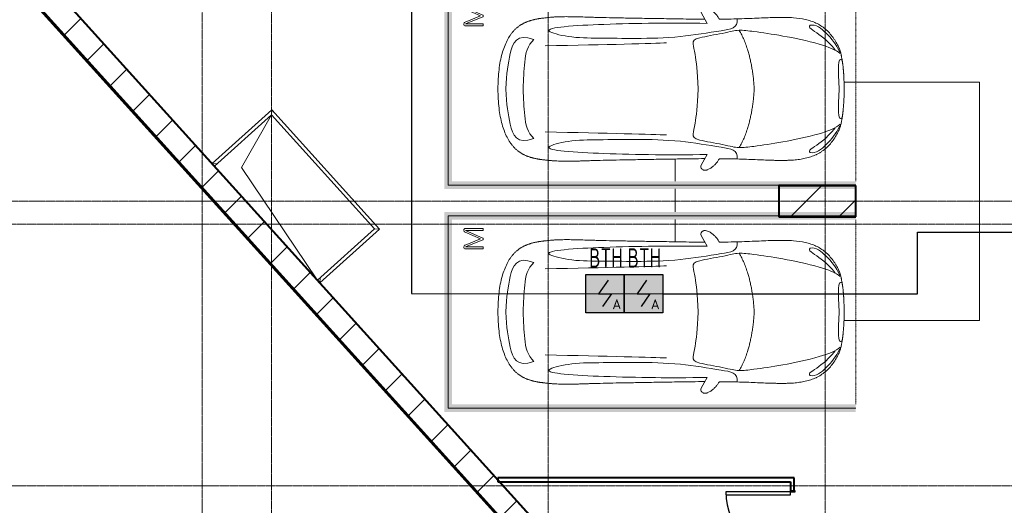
# Model space of a CAD drawing. Header units: millimetres. Extents: x -135639 to 224623, y -383017 to -59102.
# Tile 30 of 256: x 31321 to 44126, y -335672 to -329356. Entities that reach past the tile are written whole.
import ezdxf
from ezdxf.enums import TextEntityAlignment as Align

# ---------------------------------------------------------------- set-up
doc = ezdxf.new("R2010")
doc.units = ezdxf.units.MM
for name, pattern in [('CONTINOUS', [0]), ('Линия сетки', [25, 20, -2.5, 0, -2.5]), ('Невидимые', [5, 3, -2]), ('Штрих_3_3_', [6, 3, -3])]:
    doc.linetypes.add(name, pattern=pattern)
for name, color, linetype, lineweight in [('A-000-M_MASS', 7, 'Continuous', 18), ('A-200-M_WALL', 7, 'Continuous', 18), ('A-200-M_WALL_EXT', 7, 'Continuous', 18), ('A-200-M_WALL_INT', 7, 'Continuous', 18), ('A-200-M_WALL_PAT', 7, 'Continuous', 40), ('A-314-M_WINDOW', 7, 'Continuous', 18), ('A-325-M_DOOR', 7, 'Continuous', 18), ('A-325-M_DOOR__FRAME', 7, 'Continuous', 30), ('A-325-M_DOOR_PANEL', 7, 'Continuous', 30), ('C-953-M_PARKING', 7, 'Continuous', 18), ('C-953-MH_PARKING', 7, 'Невидимые', 18), ('S-160-M_FOUND', 7, 'Continuous', 18), ('S-280-M_COLUMN', 7, 'Continuous', 18), ('S-280-M_STRUCT_FRAME', 7, 'Continuous', 18), ('Z-030-M_GRID', 7, 'Continuous', 9), ('ПС', 7, 'Continuous', 40), ('СС-011-ПОЖ-СИГНАЛИЗАЦИЯ', 1, 'Continuous', 30)]:
    doc.layers.add(name, color=color, linetype=linetype, lineweight=lineweight)
doc.styles.add('1111', font='isocpeur.ttf')

# ---------------------------------------------------------------- blocks, each defined once
blk = doc.blocks.new('A_PAR_Parking - M-V4-B2_-11_400_')
at = {"layer": 'C-953-M_PARKING', "true_color": 0xf7f9fb}
blk.add_hatch(color=7, dxfattribs=at).paths.add_polyline_path([(-1300, -2580), (-1300, -2650), (-1200, -2650), (-1200, 2600), (1200, 2600), (1200, -2650), (1300, -2650), (1300, 2700), (-1300, 2700), (-1300, -1886)])
at = {"layer": 'A-000-M_MASS', "color": 253, "true_color": 0xaaaaaa}
for p, q in [((-853, -717), (-993, -639)), ((-906, -687), (-993, -639)), ((853, -717), (993, -639)), ((993, -639), (906, -687))]:
    blk.add_line(p, q, dxfattribs=at)
for centre, start, end in [((-1010, -678), 66.0695, 136.5816), ((1010, -678), 43.4184, 113.9305)]:
    blk.add_arc(centre, 42.2, start, end, dxfattribs=at)
for points, knots in [([(0, 2004), (-45, 2004), (-132, 2001), (-252, 1991), (-362, 1974), (-495, 1942), (-607, 1900), (-686, 1853), (-726, 1824), (-753, 1802), (-774, 1782), (-789, 1766), (-799, 1753), (-809, 1740), (-819, 1727), (-828, 1714), (-836, 1701), (-844, 1688), (-851, 1674), (-858, 1661), (-864, 1647), (-870, 1634), (-876, 1620), (-881, 1606), (-885, 1592), (-890, 1578), (-894, 1565), (-897, 1551), (-901, 1537), (-904, 1524), (-907, 1510), (-909, 1497), (-912, 1483), (-914, 1470), (-916, 1457), (-918, 1444), (-919, 1432), (-921, 1419), (-923, 1403), (-925, 1383), (-928, 1361), (-930, 1339), (-932, 1318), (-934, 1290), (-936, 1257), (-938, 1218), (-939, 1179), (-940, 1139), (-940, 1097), (-940, 1053), (-939, 1007), (-938, 956), (-936, 902), (-934, 844), (-932, 780), (-930, 688), (-926, 559), (-923, 376), (-919, 163), (-915, -82), (-911, -315), (-908, -521), (-907, -631), (-906, -687)], [0, 0, 0, 0, 0.02381, 0.047619, 0.071429, 0.095238, 0.142857, 0.166667, 0.178571, 0.190476, 0.202381, 0.208333, 0.214286, 0.220238, 0.22619, 0.232143, 0.238095, 0.244048, 0.25, 0.255952, 0.261905, 0.267857, 0.27381, 0.279762, 0.285714, 0.291667, 0.297619, 0.303571, 0.309524, 0.315476, 0.321429, 0.327381, 0.333333, 0.339286, 0.345238, 0.35119, 0.357143, 0.363095, 0.369048, 0.380952, 0.392857, 0.404762, 0.416667, 0.428571, 0.452381, 0.47619, 0.5, 0.52381, 0.547619, 0.571429, 0.595238, 0.619048, 0.642857, 0.666667, 0.690476, 0.714286, 0.761905, 0.809524, 0.857143, 0.904762, 0.952381, 0.97619, 1, 1, 1, 1]), ([(906, -687), (907, -631), (908, -521), (911, -367), (913, -222), (916, -41), (919, 163), (923, 376), (926, 559), (930, 688), (932, 780), (935, 865), (938, 958), (939, 1039), (940, 1097), (940, 1139), (939, 1179), (938, 1218), (937, 1250), (935, 1277), (933, 1304), (930, 1332), (928, 1361), (925, 1383), (923, 1403), (921, 1419), (919, 1432), (918, 1444), (916, 1457), (914, 1470), (912, 1483), (909, 1497), (907, 1510), (904, 1524), (901, 1537), (897, 1551), (894, 1565), (890, 1578), (885, 1592), (881, 1606), (876, 1620), (870, 1634), (864, 1647), (858, 1661), (851, 1674), (844, 1688), (836, 1701), (828, 1714), (819, 1727), (809, 1740), (799, 1753), (789, 1766), (774, 1782), (753, 1802), (726, 1824), (686, 1853), (630, 1886), (551, 1921), (462, 1950), (362, 1974), (252, 1991), (132, 2001), (45, 2004), (0, 2004)], [0, 0, 0, 0, 0.02381, 0.047619, 0.071429, 0.095238, 0.142857, 0.190476, 0.238095, 0.285714, 0.309524, 0.333333, 0.380952, 0.428571, 0.452381, 0.47619, 0.5, 0.52381, 0.547619, 0.559524, 0.571429, 0.595238, 0.607143, 0.619048, 0.630952, 0.636905, 0.642857, 0.64881, 0.654762, 0.660714, 0.666667, 0.672619, 0.678571, 0.684524, 0.690476, 0.696429, 0.702381, 0.708333, 0.714286, 0.720238, 0.72619, 0.732143, 0.738095, 0.744048, 0.75, 0.755952, 0.761905, 0.767857, 0.77381, 0.779762, 0.785714, 0.791667, 0.797619, 0.809524, 0.821429, 0.833333, 0.857143, 0.880952, 0.904762, 0.928571, 0.952381, 0.97619, 1, 1, 1, 1]), ([(-643, 1535), (-732, 1765), (-468, 1855), (-203, 1891), (-2, 1902)], [0, 0, 0, 0, 0.867049, 1.684227, 1.684227, 1.684227, 1.684227]), ([(643, 1535), (732, 1765), (468, 1855), (203, 1891), (2, 1902)], [0, 0, 0, 0, 0.867049, 1.684227, 1.684227, 1.684227, 1.684227]), ([(-643, 1535), (-570, 1622), (-349, 1664), (-124, 1672), (-2, 1676)], [0, 0, 0, 0, 0.616728, 1.242165, 1.242165, 1.242165, 1.242165]), ([(643, 1535), (570, 1622), (349, 1664), (124, 1672), (2, 1676)], [0, 0, 0, 0, 0.616728, 1.242165, 1.242165, 1.242165, 1.242165]), ([(-908, -1106), (-792, -1130), (-753, -859), (-663, -332), (-655, 196), (-661, 684), (-663, 1068), (-764, 1443), (-817, 1157), (-842, 605), (-857, 17), (-857, -454), (-853, -717)], [0, 0, 0, 0, 1.013953, 2.476159, 4.172855, 5.704608, 7.082231, 8.244161, 9.589947, 11.154659, 12.917121, 14.362976, 14.362976, 14.362976, 14.362976]), ([(908, -1106), (792, -1130), (753, -859), (663, -332), (655, 196), (661, 684), (663, 1068), (764, 1443), (817, 1157), (842, 605), (857, 17), (857, -454), (853, -717)], [0, 0, 0, 0, 1.013953, 2.476159, 4.172855, 5.704608, 7.082231, 8.244161, 9.589947, 11.154659, 12.917121, 14.362976, 14.362976, 14.362976, 14.362976]), ([(-459, -2446), (-508, -2398), (-601, -2147), (-696, -1684), (-744, -1354), (-774, -1106), (-734, -996), (-660, -552), (-618, -522), (-447, -565), (-234, -590), (-2, -602)], [0, 0, 0, 0, 0.884172, 2.058368, 3.212407, 3.977765, 4.871213, 5.547774, 6.288901, 6.772879, 7.454401, 7.454401, 7.454401, 7.454401]), ([(459, -2446), (508, -2398), (601, -2147), (696, -1684), (744, -1354), (774, -1106), (734, -996), (660, -552), (618, -522), (447, -565), (234, -590), (2, -602)], [0, 0, 0, 0, 0.884172, 2.058368, 3.212407, 3.977765, 4.871213, 5.547774, 6.288901, 6.772879, 7.454401, 7.454401, 7.454401, 7.454401]), ([(-1041, -649), (-1045, -652), (-1050, -658), (-1054, -666), (-1056, -673), (-1058, -680), (-1059, -690), (-1057, -703), (-1053, -719), (-1043, -742), (-1026, -771), (-1000, -803), (-971, -832), (-944, -853), (-923, -867), (-913, -873), (-908, -876)], [0, 0, 0, 0, 0.066667, 0.1, 0.133333, 0.166667, 0.2, 0.266667, 0.333333, 0.4, 0.533333, 0.65, 0.766667, 0.883333, 0.941667, 1, 1, 1, 1]), ([(908, -876), (914, -873), (926, -866), (944, -853), (962, -839), (985, -818), (1011, -790), (1036, -756), (1052, -723), (1058, -702), (1058, -688), (1058, -682), (1057, -675), (1055, -669), (1053, -664), (1049, -657), (1044, -652), (1041, -649)], [0, 0, 0, 0, 0.066667, 0.133333, 0.2, 0.266667, 0.4, 0.533333, 0.65, 0.766667, 0.795833, 0.825, 0.854167, 0.883333, 0.9125, 0.941667, 1, 1, 1, 1]), ([(-908, -876), (-908, -970), (-911, -1145), (-919, -1337), (-925, -1476), (-928, -1559), (-929, -1622), (-930, -1660), (-930, -1690), (-930, -1713), (-929, -1734), (-929, -1756), (-928, -1777), (-927, -1805), (-925, -1840), (-921, -1880), (-916, -1919), (-910, -1957), (-902, -1994), (-893, -2030), (-882, -2065), (-870, -2099), (-856, -2133), (-840, -2165), (-821, -2196), (-801, -2225), (-772, -2263), (-729, -2308), (-668, -2356), (-604, -2396), (-554, -2423), (-519, -2438), (-496, -2446), (-474, -2453), (-452, -2458), (-432, -2462), (-414, -2466), (-402, -2468), (-391, -2470), (-383, -2471), (-376, -2473), (-370, -2474), (-365, -2475), (-360, -2475), (-354, -2476), (-349, -2477), (-343, -2478), (-337, -2479), (-328, -2480), (-318, -2481), (-305, -2483), (-293, -2484), (-280, -2486), (-266, -2487), (-251, -2488), (-235, -2489), (-218, -2491), (-199, -2492), (-179, -2493), (-158, -2495), (-135, -2496), (-111, -2497), (-86, -2498), (-50, -2499), (-20, -2500), (1, -2501)], [0, 0, 0, 0, 0.081633, 0.163265, 0.204082, 0.244898, 0.265306, 0.285714, 0.295918, 0.306122, 0.316327, 0.326531, 0.336735, 0.346939, 0.367347, 0.387755, 0.408163, 0.428571, 0.44898, 0.469388, 0.489796, 0.510204, 0.530612, 0.55102, 0.571429, 0.591837, 0.612245, 0.653061, 0.693878, 0.734694, 0.77551, 0.795918, 0.816327, 0.836735, 0.857143, 0.877551, 0.887755, 0.897959, 0.903061, 0.908163, 0.913265, 0.915816, 0.918367, 0.920918, 0.923469, 0.92602, 0.928571, 0.931122, 0.933673, 0.938776, 0.942602, 0.946429, 0.950255, 0.954082, 0.957908, 0.961735, 0.965561, 0.969388, 0.973214, 0.977041, 0.980867, 0.984694, 0.98852, 0.992347, 1, 1, 1, 1]), ([(1, -2501), (15, -2501), (42, -2500), (79, -2498), (108, -2497), (129, -2496), (145, -2495), (160, -2494), (174, -2494), (188, -2493), (205, -2492), (221, -2490), (237, -2489), (247, -2488), (258, -2488), (268, -2487), (277, -2486), (289, -2485), (303, -2483), (316, -2482), (325, -2480), (332, -2479), (338, -2479), (345, -2478), (350, -2477), (358, -2476), (365, -2474), (371, -2473), (377, -2472), (385, -2471), (393, -2469), (403, -2467), (416, -2465), (429, -2463), (442, -2460), (454, -2458), (465, -2455), (476, -2452), (487, -2449), (501, -2445), (521, -2437), (547, -2426), (575, -2412), (606, -2395), (637, -2376), (679, -2347), (730, -2307), (781, -2254), (824, -2196), (858, -2133), (884, -2065), (911, -1970), (929, -1835), (932, -1681), (928, -1539), (922, -1387), (912, -1177), (908, -982), (908, -876)], [0, 0, 0, 0, 0.005102, 0.010204, 0.015306, 0.017857, 0.020408, 0.022959, 0.02551, 0.028061, 0.030612, 0.035714, 0.038265, 0.040816, 0.043367, 0.045918, 0.048469, 0.05102, 0.056122, 0.061224, 0.063776, 0.066327, 0.068878, 0.071429, 0.07398, 0.076531, 0.081633, 0.084184, 0.086735, 0.091837, 0.096939, 0.102041, 0.112245, 0.122449, 0.132653, 0.142857, 0.153061, 0.163265, 0.173469, 0.183673, 0.204082, 0.22449, 0.244898, 0.265306, 0.285714, 0.306122, 0.346939, 0.387755, 0.428571, 0.469388, 0.510204, 0.55102, 0.632653, 0.72449, 0.770408, 0.816327, 0.908163, 1, 1, 1, 1]), ([(-828, -2057), (-803, -2016), (-728, -2173), (-566, -2339), (-505, -2381)], [0, 0, 0, 0, 0.497572, 1.022643, 1.022643, 1.022643, 1.022643]), ([(828, -2057), (803, -2016), (728, -2173), (566, -2339), (505, -2381)], [0, 0, 0, 0, 0.497572, 1.022643, 1.022643, 1.022643, 1.022643]), ([(-480, -2441), (-586, -2392), (-719, -2283), (-847, -2128), (-828, -2057)], [0, 0, 0, 0, 0.53668, 1.024735, 1.024735, 1.024735, 1.024735]), ([(480, -2441), (586, -2392), (719, -2283), (847, -2128), (828, -2057)], [0, 0, 0, 0, 0.53668, 1.024735, 1.024735, 1.024735, 1.024735])]:
    blk.add_open_spline(points, degree=3, knots=knots, dxfattribs=at)
for points, degree in [([(-599, -190), (-592, -24), (-575, 588), (-560, 1389)], 3), ([(599, -190), (592, -24), (575, 588), (560, 1389)], 3), ([(-2, -1330), (-478, -1299), (-762, -1135)], 2), ([(2, -1330), (478, -1299), (762, -1135)], 2), ([(-376, -2470), (-425, -2412), (-257, -2425), (-2, -2432)], 3), ([(376, -2470), (425, -2412), (257, -2425), (2, -2432)], 3)]:
    blk.add_open_spline(points, degree=degree, dxfattribs=at)
at = {"layer": 'C-953-M_PARKING', "color": 253, "true_color": 0xaaaaaa}
for p, q in [((1250, 2650), (-1250, 2650)), ((-1250, 2650), (-1250, -2650)), ((1250, -2650), (1250, 2650)), ((826, 2443), (822, 2434)), ((822, 2434), (822, 2200)), ((833, 2446), (826, 2443)), ((846, 2446), (833, 2446)), ((855, 2445), (846, 2446)), ((861, 2442), (855, 2445)), ((866, 2437), (861, 2442)), ((869, 2430), (866, 2437)), ((1041, 2437), (1037, 2429)), ((1046, 2442), (1041, 2437)), ((1051, 2445), (1046, 2442)), ((1058, 2446), (1051, 2445)), ((1072, 2446), (1058, 2446)), ((1075, 2445), (1072, 2446)), ((1072, 2446), (1075, 2445)), ((1079, 2443), (1075, 2445)), ((1075, 2445), (1079, 2443)), ((1082, 2440), (1079, 2443)), ((1079, 2443), (1082, 2440)), ((1083, 2434), (1082, 2440)), ((1083, 2200), (1083, 2434)), ((846, 2200), (846, 2425)), ((846, 2425), (938, 2199)), ((950, 2232), (869, 2430)), ((1037, 2429), (950, 2232)), ((960, 2199), (1059, 2425)), ((1059, 2425), (1059, 2200)), ((822, 2200), (823, 2198)), ((823, 2198), (825, 2196)), ((825, 2196), (823, 2198)), ((825, 2196), (828, 2195)), ((828, 2195), (825, 2196)), ((828, 2195), (834, 2195)), ((834, 2195), (840, 2195)), ((840, 2195), (844, 2196)), ((844, 2196), (840, 2195)), ((844, 2196), (846, 2198)), ((846, 2198), (844, 2196)), ((846, 2198), (846, 2200)), ((938, 2199), (939, 2197)), ((939, 2197), (938, 2199)), ((939, 2197), (941, 2196)), ((941, 2196), (939, 2197)), ((941, 2196), (944, 2195)), ((944, 2195), (941, 2196)), ((944, 2195), (949, 2195)), ((949, 2195), (944, 2195)), ((949, 2195), (953, 2195)), ((953, 2195), (949, 2195)), ((953, 2195), (956, 2196)), ((956, 2196), (953, 2195)), ((956, 2196), (958, 2197)), ((958, 2197), (956, 2196)), ((958, 2197), (960, 2199)), ((960, 2199), (958, 2197)), ((1059, 2200), (1059, 2198)), ((1059, 2198), (1061, 2196)), ((1061, 2196), (1059, 2198)), ((1061, 2196), (1065, 2195)), ((1065, 2195), (1061, 2196)), ((1065, 2195), (1070, 2195)), ((1070, 2195), (1076, 2195)), ((1076, 2195), (1080, 2196)), ((1080, 2196), (1076, 2195)), ((1080, 2196), (1082, 2198)), ((1082, 2198), (1080, 2196)), ((1082, 2198), (1083, 2200)), ((1083, 2200), (1082, 2198))]:
    blk.add_line(p, q, dxfattribs=at)
at = {"layer": 'C-953-MH_PARKING', "color": 253, "linetype": 'Штрих_3_3_', "true_color": 0xaaaaaa}
blk.add_line((-1200, -2650), (1200, -2650), dxfattribs=at)
blk = doc.blocks.new('101_Дверь_Однопольная - _ПЧ_800х2000_ПХА_Л-4230459-B2_-11_400_')
at = {"layer": 'A-325-M_DOOR', "color": 253, "lineweight": 30, "true_color": 0xaaaaaa}
for p, q in [((-430, 25), (-431, 25)), ((-431, 25), (-431, -35)), ((-430, -35), (-430, 25)), ((431, 25), (430, 25)), ((430, 25), (430, -35)), ((431, -35), (431, 25)), ((-431, -35), (-430, -35)), ((430, -35), (431, -35))]:
    blk.add_line(p, q, dxfattribs=at)
at = {"layer": 'A-325-M_DOOR__FRAME', "color": 253, "true_color": 0xaaaaaa}
for p, q in [((-420, 25), (-430, 25)), ((-430, 25), (-430, -35)), ((-420, -15), (-420, 25)), ((430, 25), (420, 25)), ((420, 25), (420, -15)), ((430, -35), (430, 25)), ((-430, -35), (-419, -35)), ((-419, -15), (-420, -15)), ((-419, -35), (-419, -15)), ((420, -15), (419, -15)), ((419, -15), (419, -35)), ((419, -35), (430, -35))]:
    blk.add_line(p, q, dxfattribs=at)
at = {"layer": 'A-325-M_DOOR_PANEL', "color": 253, "true_color": 0xaaaaaa}
for p, q in [((420, 865), (380, 865)), ((380, 865), (380, 25)), ((420, 25), (420, 865)), ((380, 25), (420, 25))]:
    blk.add_line(p, q, dxfattribs=at)
blk.add_arc((420, 25), 840, 90, 180, dxfattribs=at)
blk = doc.blocks.new('105_Приямок_C крышкой - 1000х2000-V73-B2_-11_400_')
at = {"layer": 'A-314-M_WINDOW', "color": 253, "true_color": 0xaaaaaa}
for p, q in [((-1045, -521), (-1045, 522)), ((-1045, 522), (1045, 522)), ((1045, 522), (1045, -521))]:
    blk.add_line(p, q, dxfattribs=at)
at = {"layer": 'S-280-M_STRUCT_FRAME', "color": 253, "true_color": 0xaaaaaa}
for p, q in [((-1000, 477), (-1045, 522)), ((1000, 477), (1045, 522)), ((-1000, -478), (-1044, -521)), ((1000, -478), (1044, -521))]:
    blk.add_line(p, q, dxfattribs=at)
blk = doc.blocks.new('135_SLK_GD_AR_rvt-1-B2_-11_400_')
at = {"layer": 'A-200-M_WALL_INT', "color": 253, "lineweight": 40, "true_color": 0xaaaaaa}
for p, q in [((36653, 36824), (50599, 21390)), ((50599, 21393), (36655, 36825)), ((49750, 30202), (49748, 30202)), ((49748, 30202), (49748, 29798)), ((50752, 30202), (49750, 30202)), ((50752, 30200), (50752, 30202)), ((50752, 29798), (50752, 30200)), ((49748, 29798), (49750, 29798)), ((49750, 29798), (50750, 29798)), ((50750, 29798), (50752, 29798)), ((49900, 26400), (46095, 26400)), ((46095, 26400), (46095, 26350)), ((49950, 26400), (49900, 26400)), ((49950, 26231), (49950, 26400)), ((46095, 26350), (49900, 26350)), ((49900, 26350), (49900, 26231))]:
    blk.add_line(p, q, dxfattribs=at)
at = {"layer": 'A-314-M_WINDOW', "color": 253, "lineweight": 18, "true_color": 0xaaaaaa, "rotation": 312.1000000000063}
blk.add_blockref('105_Приямок_C крышкой - 1000х2000-V73-B2_-11_400_', (43467, 30063), dxfattribs=at)
at = {"layer": 'A-325-M_DOOR', "color": 253, "lineweight": 18, "true_color": 0xaaaaaa, "rotation": 89.99999999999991}
blk.add_blockref('101_Дверь_Однопольная - _ПЧ_800х2000_ПХА_Л-4230459-B2_-11_400_', (49925, 25800), dxfattribs=at)
at = {"layer": 'C-953-M_PARKING', "color": 253, "lineweight": 18, "true_color": 0xaaaaaa, "rotation": 89.99999999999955}
for p in [(48100, 31460), (48100, 28560)]:
    blk.add_blockref('A_PAR_Parking - M-V4-B2_-11_400_', p, dxfattribs=at)
blk = doc.blocks.new('Бетон-Прямоугольная-Колонна - CLM_Подземные этажи_В40-400х1000-V160-B2_-11_400_')
at = {"layer": 'S-280-M_COLUMN', "lineweight": 9, "true_color": 0xaaaaaa}
h = blk.add_hatch(dxfattribs=at)
h.set_pattern_fill('FP_39', color=253, style=0, pattern_type=2)
h.set_pattern_definition([(135, (30000, -50250), (-628.618, -628.618), []), (135, (30000, -49621.4), (-628.618, -628.618), [1111.25, -222.25, 6.706, -215.544])])
h.paths.add_polyline_path([(200, 500), (-200, 500), (-200, -500), (200, -500), (200, 387)])
at = {"layer": 'S-280-M_COLUMN', "color": 253, "lineweight": 40, "true_color": 0xaaaaaa}
for p, q in [((200, 500), (-200, 500)), ((-200, 500), (-200, -500)), ((200, -500), (200, 500)), ((-200, -500), (200, -500))]:
    blk.add_line(p, q, dxfattribs=at)
blk = doc.blocks.new('ADSK_ОбобщеннаяМодель_ОтверстиеПрямоугольное_вПерекрытии - ADSK_ОтверстиеПрямоугольное_вПерекрытии-V237-B2_-11_400_')
at = {"layer": 'A-000-M_MASS', "color": 253, "lineweight": 30, "true_color": 0xaaaaaa}
for p, q in [((-499, 1000), (500, 1000)), ((500, 1000), (500, -1000)), ((500, -1000), (-499, -1000))]:
    blk.add_line(p, q, dxfattribs=at)
at = {"layer": 'A-000-M_MASS', "color": 253, "true_color": 0xaaaaaa}
for p, q in [((-250, 750), (500, 1000)), ((-499, -990), (-250, 750))]:
    blk.add_line(p, q, dxfattribs=at)
blk = doc.blocks.new('135_SLK_GD_KR_rvt-1-B2_-11_400_')
at = {"layer": 'A-200-M_WALL_PAT', "lineweight": 9, "true_color": 0xaaaaaa}
h = blk.add_hatch(dxfattribs=at)
h.set_pattern_fill('FP_5', color=253, style=0, pattern_type=2)
h.set_pattern_definition([(45, (0, 0), (-628.618, 628.618), []), (45, (628.6, 0), (-628.618, 628.618), [1111.25, -222.25, 6.706, -215.544])])
h.paths.add_polyline_path([(57700, 13084), (57700, 13531), (15667, 60050), (15262, 60050), (57569, 13228)])
at = {"layer": 'A-200-M_WALL', "color": 253, "lineweight": 40, "true_color": 0xaaaaaa}
for p, q in [((15255, 60043), (57693, 13077)), ((15258, 60046), (57696, 13079)), ((15261, 60049), (57699, 13082)), ((15262, 60050), (57700, 13084)), ((57700, 13084), (15262, 60050))]:
    blk.add_line(p, q, dxfattribs=at)
at = {"layer": 'A-200-M_WALL_EXT', "color": 253, "lineweight": 40, "true_color": 0xaaaaaa}
for p, q in [((15248, 60037), (57685, 13070)), ((50599, 21390), (15667, 60050))]:
    blk.add_line(p, q, dxfattribs=at)
at = {"layer": 'S-160-M_FOUND', "color": 253, "true_color": 0xaaaaaa}
for p, q in [((51860, 31550), (50598, 31550)), ((52360, 31550), (51860, 31550)), ((52360, 29300), (52360, 31550)), ((48400, 30548), (48400, 30260)), ((48400, 30160), (48400, 29860)), ((48400, 29760), (48400, 29472)), ((52360, 28450), (52360, 29300)), ((50597, 28450), (52360, 28450))]:
    blk.add_line(p, q, dxfattribs=at)
at = {"layer": 'A-000-M_MASS', "color": 253, "lineweight": 18, "true_color": 0xaaaaaa, "rotation": 42.10000000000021}
blk.add_blockref('ADSK_ОбобщеннаяМодель_ОтверстиеПрямоугольное_вПерекрытии - ADSK_ОтверстиеПрямоугольное_вПерекрытии-V237-B2_-11_400_', (43450, 30048), dxfattribs=at)
at = {"layer": 'S-280-M_COLUMN', "color": 253, "lineweight": 18, "true_color": 0xaaaaaa, "rotation": 270}
blk.add_blockref('Бетон-Прямоугольная-Колонна - CLM_Подземные этажи_В40-400х1000-V160-B2_-11_400_', (50250, 30000), dxfattribs=at)
blk = doc.blocks.new('-2 этаж')
at = {"layer": 'Z-030-M_GRID', "color": 253, "linetype": 'Линия сетки', "true_color": 0xaaaaaa}
for p, q in [((301342.3, -369628.3), (301342.3, -260674.8)), ((302242.3, -367085.7), (302242.3, -260674.7)), ((305842.3, -369625.5), (305842.3, -260674.5)), ((309442.3, -369625.3), (309442.3, -260674.3)), ((412503.2, -319927.3), (255412.1, -319927.3)), ((415041.9, -320227.3), (255412.1, -320227.3)), ((415042.1, -323627.3), (255412.3, -323627.3))]:
    blk.add_line(p, q, dxfattribs=at)
at = {"lineweight": 5}
for name in ['135_SLK_GD_KR_rvt-1-B2_-11_400_', '135_SLK_GD_AR_rvt-1-B2_-11_400_']:
    blk.add_blockref(name, (259092.3, -349927.3), dxfattribs=at)
blk = doc.blocks.new('*U4706')
at = {"lineweight": 35, "true_color": 0xffffff}
h = blk.add_hatch(color=7, dxfattribs=at)
h.dxf.hatch_style = 1
h.paths.add_polyline_path([(0, 500), (0, 0), (500, 0), (500, 500)])
at = {"color": 1, "linetype": 'ByBlock', "lineweight": -2}
for p, q in [((289, 426), (167, 250)), ((167, 250), (333, 250)), ((333, 250), (219, 86))]:
    blk.add_line(p, q, dxfattribs=at)
at = {"color": 1, "linetype": 'ByBlock', "lineweight": -2, "ltscale": 0.1}
blk.add_lwpolyline([(0, 500), (500, 500), (500, 0), (0, 0)], close=True, dxfattribs=at)
at = {"color": 1, "linetype": 'ByBlock', "lineweight": -2, "ltscale": 1000, "style": '1111'}
blk.add_text('A', height=128, dxfattribs=at).set_placement((403, 49), align=Align.CENTER)
at = {"color": 0, "linetype": 'ByBlock', "lineweight": -2, "style": '1111'}
blk.add_attdef('INDEX', (-63, -235), '', height=125, dxfattribs=at)
at = {"color": 0, "linetype": 'ByBlock', "lineweight": -2, "style": '1111', "flags": 1}
for tag, p in [('NAME_DEVICE', (-64, -421)), ('NUM_POM', (-82, -847))]:
    blk.add_attdef(tag, p, '', height=125, dxfattribs=at)
at = {"color": 0, "linetype": 'ByBlock', "lineweight": -2, "style": '1111', "width": 0.7}
blk.add_attdef('NUM_DEVICE', (-64, -630), '', height=125, dxfattribs=at)

msp = doc.modelspace()

# ---------------------------------------------------------------- linework, layer by layer
at = {"layer": 'СС-011-ПОЖ-СИГНАЛИЗАЦИЯ', "lineweight": 30}
for points in [[(32980, -323303), (32980, -328963), (36418, -328963), (36418, -332916), (39683, -332920)], [(39683, -332920), (42998, -332920), (42998, -332118), (46048, -332118), (46048, -336456), (45038, -336456), (45038, -340584), (54870, -340584), (54870, -344479), (55535, -344479), (55535, -347126), (52008, -347126), (52008, -347636), (54702, -347636), (54702, -352337), (55846, -352337)]]:
    msp.add_lwpolyline(points, dxfattribs=at)

# ---------------------------------------------------------------- block references
at = {"color": 0}
msp.add_blockref('-2 этаж', (-267648, -11789), dxfattribs=at)
at = {"layer": 'ПС', "color": 7, "linetype": 'CONTINOUS', "lineweight": 30, "ltscale": 100}
ref = msp.add_blockref('*U4706', (38683, -333170), dxfattribs=dict(at, xscale=1.000736, yscale=1.000736, zscale=1.000736))
ref.add_attrib('NUM_DEVICE', 'BTH', dxfattribs={"layer": '0', "color": 0, "linetype": 'ByBlock', "lineweight": -2, "ltscale": 100, "height": 250.2, "style": '1111', "width": 0.7}).set_placement((38945, -332579), align=Align.CENTER)
ref = msp.add_blockref('*U4706', (39183, -333170), dxfattribs=dict(at, xscale=1.000736, yscale=1.000736, zscale=1.000736))
ref.add_attrib('NUM_DEVICE', 'BTH', dxfattribs={"layer": '0', "color": 0, "linetype": 'ByBlock', "lineweight": -2, "ltscale": 100, "height": 250.2, "style": '1111', "width": 0.7}).set_placement((39445, -332579), align=Align.CENTER)

doc.saveas('drawing.dxf')
